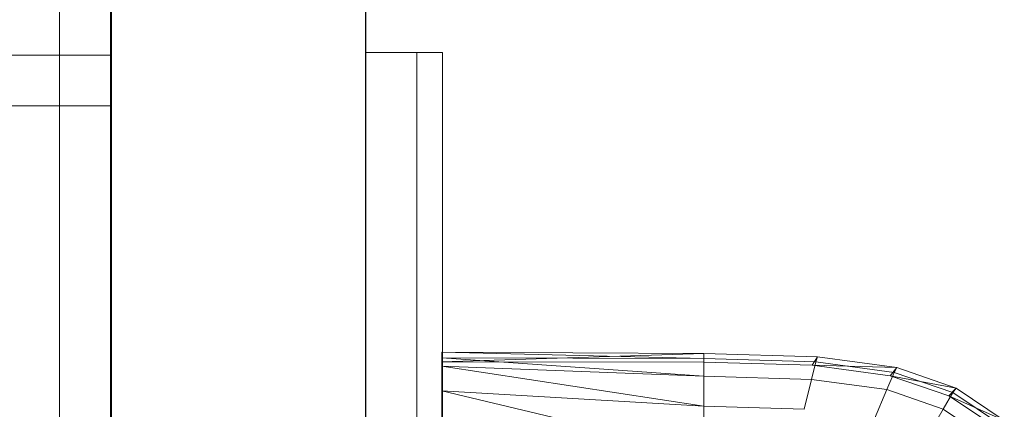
# Model space of a CAD drawing. Header units: metres. Extents: x 397.7 to 427.5, y 12.7 to 28.4.
# Tile 45 of 142: x 404.301 to 404.687, y 27.45 to 27.603. Entities that reach past the tile are written whole.
import ezdxf

# ---------------------------------------------------------------- set-up
doc = ezdxf.new("R2010")
doc.units = ezdxf.units.M
for name, color, linetype, lineweight in [('02_MOBILIARIO', 7, 'Continuous', 18), ('A-DETL-____-MBND', 7, 'Continuous', 18), ('A-GENM-____-OTLN', 7, 'Continuous', 18), ('A-WALL-____-MCUT', 7, 'Continuous', 25), ('A-WALL-____-OTLN', 7, 'Continuous', 25)]:
    doc.layers.add(name, color=color, linetype=linetype, lineweight=lineweight)

# ---------------------------------------------------------------- blocks, each defined once
blk = doc.blocks.new('Family - LONDR55-XX_ZZ-ARQ-CAA-M3D-Londres55-152769-05_CLI_AIRE_P2')
at = {"layer": 'A-GENM-____-OTLN', "color": 253, "true_color": 0xaaaaaa}
for p, q in [((0.6, 0.03), (0, 0.03)), ((0.6, 0.03), (0, 0.03)), ((0.6, 0.01), (0.6, 0.03)), ((0.6, 0.01), (0.6, 0.03)), ((0.6, 0.01), (0, 0.01)), ((0, 0.01), (0.6, 0.01)), ((0, 0.01), (0.6, 0.01)), ((0, 0.01), (0.6, 0.01)), ((0.6, 0), (0.6, 0.01)), ((0.6, 0.01), (0.6, 0)), ((0, 0), (0.6, 0)), ((0.6, 0), (0, 0))]:
    blk.add_line(p, q, dxfattribs=at)
blk = doc.blocks.new('Family - Mirall P2-152770-05_CLI_AIRE_P2')
blk.add_blockref('Family - LONDR55-XX_ZZ-ARQ-CAA-M3D-Londres55-152769-05_CLI_AIRE_P2', (0, 0))
blk = doc.blocks.new('Family - Taula 100X60_P2-152964-05_CLI_AIRE_P2')
at = {"layer": 'A-DETL-____-MBND', "color": 253, "true_color": 0xaaaaaa}
for p, q in [((0.6, 0.02), (0.6, 1)), ((0.6, 1), (0.6, 0.02)), ((0.62, 1), (0.62, 0.02)), ((0.62, 0.02), (0.62, 1)), ((0.62, 1), (0.62, 0)), ((0.62, 0), (0.62, 1)), ((0.62, 0), (0.62, 1)), ((0.62, 1), (0.62, 0)), ((0.62, 0), (0.62, 1)), ((0.62, 1), (0.62, 0)), ((0.02, 0.53), (0.62, 0.53)), ((0.62, 0.53), (0.02, 0.53)), ((0.04, 0.53), (0.62, 0.53)), ((0.62, 0.53), (0.04, 0.53)), ((0.62, 0.53), (0.62, 0.51)), ((0.62, 0.51), (0.62, 0.53)), ((0.62, 0.53), (0.62, 0.51)), ((0.62, 0.51), (0.62, 0.53)), ((0.62, 0.51), (0.02, 0.51)), ((0.02, 0.51), (0.62, 0.51)), ((0.62, 0.51), (0.04, 0.51)), ((0.04, 0.51), (0.62, 0.51))]:
    blk.add_line(p, q, dxfattribs=at)
blk = doc.blocks.new('Family - Evans P2-153146-05_CLI_AIRE_P2')
at = {"layer": 'A-WALL-____-MCUT', "color": 253, "true_color": 0xaaaaaa}
for p, q in [((4.54879, 0.1), (0, 0.1)), ((0, 0), (4.54879, 0))]:
    blk.add_line(p, q, dxfattribs=at)
at = {"layer": 'A-WALL-____-OTLN', "color": 253, "true_color": 0xaaaaaa}
for p, q in [((4.54879, 0.1), (0, 0.1)), ((0, 0), (4.54879, 0))]:
    blk.add_line(p, q, dxfattribs=at)
at = {"layer": 'A-WALL-____-OTLN', "color": 253, "lineweight": 18, "true_color": 0xaaaaaa}
blk.add_line((0, 0), (4.54879, 0), dxfattribs=at)
blk = doc.blocks.new('Family - Rentamans P2-153289-05_CLI_AIRE_P2')
at = {"layer": 'A-DETL-____-MBND', "color": 253, "true_color": 0xaaaaaa}
for p, q in [((0, 0.36146), (0, 0.36526)), ((0, 0.36526), (0, 0.36308)), ((0.10273, 0.3648), (0, 0.36526)), ((0.10273, 0.36283), (0, 0.36526)), ((0.10273, 0.3648), (0, 0.36146)), ((0.14736, 0.36347), (0.10273, 0.3648)), ((0.10273, 0.36283), (0.10273, 0.3648)), ((0.10273, 0.36479), (0.10273, 0.36141)), ((0.14525, 0.36016), (0.14736, 0.36347)), ((0.14679, 0.36152), (0.14736, 0.36347)), ((0.17848, 0.35928), (0.14736, 0.36347)), ((0, 0.36308), (0, 0.35983)), ((0.10273, 0.36283), (0, 0.36308)), ((0, 0.36308), (0.10273, 0.35585)), ((0.10273, 0.36141), (0, 0.36146)), ((0, 0.36146), (0, 0.00406)), ((0, 0.35983), (0, 0.35008)), ((0.10273, 0.35585), (0, 0.35983)), ((0, 0.35983), (0.10273, 0.34405)), ((0.14679, 0.36152), (0.10273, 0.36283)), ((0.10273, 0.36283), (0.10273, 0.35585)), ((0.14525, 0.36016), (0.10273, 0.36141)), ((0.14508, 0.3546), (0.14679, 0.36152)), ((0.17596, 0.35605), (0.14525, 0.36016)), ((0.17848, 0.35928), (0.14525, 0.36016)), ((0.17751, 0.35738), (0.14679, 0.36152)), ((0.10273, 0.35585), (0.10273, 0.34405)), ((0.14508, 0.3546), (0.10273, 0.35585)), ((0.17461, 0.35061), (0.17751, 0.35738)), ((0.17596, 0.35605), (0.17848, 0.35928)), ((0.19894, 0.34814), (0.17596, 0.35605)), ((0.20176, 0.35121), (0.17596, 0.35605)), ((0.17751, 0.35738), (0.17848, 0.35928)), ((0.2005, 0.34941), (0.17751, 0.35738)), ((0.20176, 0.35121), (0.17848, 0.35928)), ((0.14508, 0.3546), (0.1422, 0.34287)), ((0.17461, 0.35061), (0.14508, 0.3546)), ((0, 0.35008), (0, 0.32734)), ((0.10273, 0.34405), (0, 0.35008)), ((0, 0.35008), (0.10273, 0.32574)), ((0.16971, 0.33917), (0.17461, 0.35061)), ((0.19671, 0.34296), (0.17461, 0.35061)), ((0.19671, 0.34296), (0.2005, 0.34941)), ((0.19894, 0.34814), (0.20176, 0.35121)), ((0.21762, 0.33569), (0.19894, 0.34814)), ((0.22069, 0.33849), (0.19894, 0.34814)), ((0.2005, 0.34941), (0.20176, 0.35121)), ((0.21918, 0.33686), (0.2005, 0.34941)), ((0.22069, 0.33849), (0.20176, 0.35121)), ((0.10273, 0.34405), (0.10273, 0.32574)), ((0.1422, 0.34287), (0.10273, 0.34405)), ((0.1903, 0.33203), (0.19671, 0.34296)), ((0.21467, 0.33089), (0.19671, 0.34296))]:
    blk.add_line(p, q, dxfattribs=at)
blk = doc.blocks.new('LONDR55-XX_ZZ-ARQ-CAA-M3D-Londres55_ifc-1-05_CLI_AIRE_P2')
at = {"layer": '02_MOBILIARIO', "color": 253, "lineweight": 18, "true_color": 0xaaaaaa}
for name, p in [('Family - Taula 100X60_P2-152964-05_CLI_AIRE_P2', (403.71672, 27.05949)), ('Family - Rentamans P2-153289-05_CLI_AIRE_P2', (404.46677, 27.10751))]:
    blk.add_blockref(name, p, dxfattribs=at)
at = {"layer": 'A-GENM-____-OTLN', "color": 253, "lineweight": 18, "true_color": 0xaaaaaa, "rotation": 90}
blk.add_blockref('Family - Mirall P2-152770-05_CLI_AIRE_P2', (404.46698, 26.99052), dxfattribs=at)
at = {"layer": 'A-WALL-____-OTLN', "color": 253, "lineweight": 18, "true_color": 0xaaaaaa, "rotation": 90}
blk.add_blockref('Family - Evans P2-153146-05_CLI_AIRE_P2', (404.43698, 23.51946), dxfattribs=at)

msp = doc.modelspace()

# ---------------------------------------------------------------- block references
at = {"lineweight": 5}
msp.add_blockref('LONDR55-XX_ZZ-ARQ-CAA-M3D-Londres55_ifc-1-05_CLI_AIRE_P2', (0, 0), dxfattribs=at)

doc.saveas('drawing.dxf')
